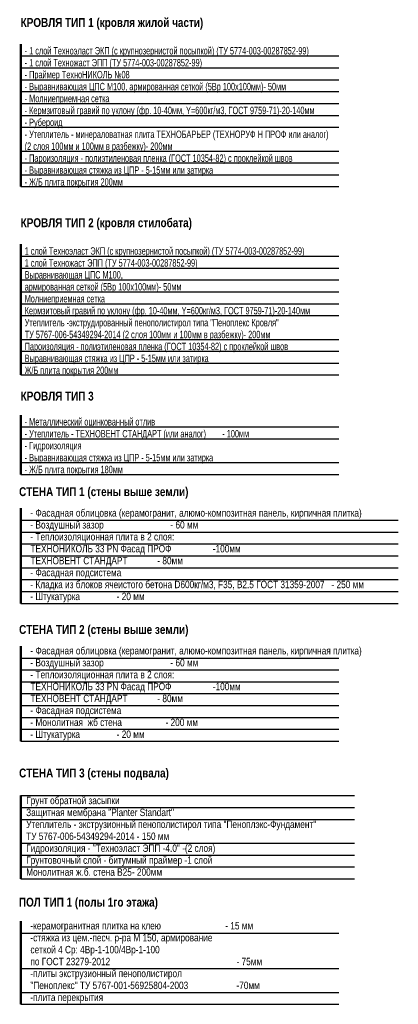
# Model space of a CAD drawing. Header units: millimetres. Extents: x 369815 to 1481759, y -423071 to -27917.
# Tile 93 of 256: x 406384 to 419141, y -193518 to -160373. Entities that reach past the tile are written whole.
import ezdxf

# ---------------------------------------------------------------- set-up
doc = ezdxf.new("R2010")
doc.units = ezdxf.units.MM
for name, color, linetype, lineweight in [('Общий01', 7, 'Continuous', 13), ('Стена_ кирпичная кладка нес.', 7, 'Continuous', 70), ('Текст_ общее', 7, 'Continuous', 25)]:
    doc.layers.add(name, color=color, linetype=linetype, lineweight=lineweight)
doc.styles.add('Century Gothic', font='GOTHIC.TTF')

msp = doc.modelspace()

# ---------------------------------------------------------------- linework, layer by layer
at = {"layer": 'Общий01', "color": 7, "linetype": 'Continuous', "lineweight": 50, "transparency": 33554687}
for p, q in [((406421.1, -161193.7), (406421.1, -165993.7)), ((406421.1, -167933.7), (406421.1, -172333.7)), ((406421.1, -173683.7), (406421.1, -175683.7)), ((406421.1, -180020.7), (406421.1, -176820.7)), ((406421.1, -184660.7), (406421.1, -181460.7)), ((406421.1, -186494.2), (406421.1, -189294.2)), ((406421.1, -193518), (406421.1, -190718))]:
    msp.add_line(p, q, dxfattribs=at)
at = {"layer": 'Общий01', "color": 7, "linetype": 'Continuous', "lineweight": 25, "transparency": 33554687}
for p, q in [((406421.1, -161593.7), (417140.6, -161593.7)), ((406421.1, -161993.7), (417140.6, -161993.7)), ((406421.1, -162393.7), (417140.6, -162393.7)), ((406421.1, -162793.7), (417140.6, -162793.7)), ((406421.1, -163193.7), (417140.6, -163193.7)), ((406421.1, -163593.7), (417140.6, -163593.7)), ((406421.1, -163993.7), (417140.6, -163993.7)), ((406421.1, -164793.7), (417140.6, -164793.7)), ((406421.1, -165193.7), (417140.6, -165193.7)), ((406421.1, -165593.7), (417140.6, -165593.7)), ((406421.1, -165993.7), (417140.6, -165993.7)), ((406421.1, -168333.7), (417140.6, -168333.7)), ((406421.1, -168733.7), (417140.6, -168733.7)), ((406421.1, -169133.7), (417140.6, -169133.7)), ((406421.1, -169533.7), (417140.6, -169533.7)), ((406421.1, -169933.7), (417140.6, -169933.7)), ((406421.1, -170333.7), (417140.6, -170333.7)), ((406421.1, -171133.7), (417140.6, -171133.7)), ((406421.1, -171533.7), (417140.6, -171533.7)), ((406421.1, -171933.7), (417140.6, -171933.7)), ((406421.1, -172333.7), (417140.6, -172333.7)), ((406421.1, -174083.7), (417140.6, -174083.7)), ((406421.1, -174483.7), (417140.6, -174483.7)), ((406421.1, -175283.7), (417140.6, -175283.7)), ((406421.1, -175683.7), (417140.6, -175683.7)), ((406421.1, -177220.7), (419140.6, -177220.7)), ((406421.1, -177620.7), (419140.6, -177620.7)), ((406421.1, -178020.7), (419140.6, -178020.7)), ((406421.1, -178420.7), (419140.6, -178420.7)), ((406421.1, -178820.7), (419140.6, -178820.7)), ((406421.1, -179220.7), (419140.6, -179220.7)), ((406421.1, -179620.7), (419140.6, -179620.7)), ((406421.1, -180020.7), (419140.6, -180020.7)), ((406421.1, -181860.7), (417140.6, -181860.7)), ((406421.1, -182260.7), (417140.6, -182260.7)), ((406421.1, -182660.7), (417140.6, -182660.7)), ((406421.1, -183060.7), (417140.6, -183060.7)), ((406421.1, -183460.7), (417140.6, -183460.7)), ((406421.1, -183860.7), (417140.6, -183860.7)), ((406421.1, -184260.7), (417140.6, -184260.7)), ((406421.1, -184660.7), (417140.6, -184660.7)), ((406421.1, -186494.2), (417661.1, -186494.2)), ((406421.1, -186894.2), (417661.1, -186894.2)), ((406421.1, -187294.2), (417661.1, -187294.2)), ((406421.1, -188094.2), (417661.1, -188094.2)), ((406421.1, -188494.2), (417661.1, -188494.2)), ((406421.1, -188894.2), (417661.1, -188894.2)), ((406421.1, -189294.2), (417661.1, -189294.2)), ((406421.1, -191118), (417140.6, -191118)), ((406421.1, -192318), (417140.6, -192318)), ((406421.1, -193118), (417140.6, -193118)), ((406421.1, -193518), (417140.6, -193518))]:
    msp.add_line(p, q, dxfattribs=at)

# ---------------------------------------------------------------- texts
at = {"layer": 'Стена_ кирпичная кладка нес.', "color": 7, "linetype": 'Continuous', "lineweight": 25, "transparency": 33554687, "char_height": 250, "attachment_point": 1, "line_spacing_factor": 0.963855, "style": 'Century Gothic'}
for s, insert, width in [('\\A1;{\\fCentury Gothic|i0|b0;\\H250.000000;\\W0.714286;\\C7;- 1 слой Техноэласт ЭКП (с крупнозернистой посыпкой) (ТУ 5774-003-00287852-99)}\\P{\\fCentury Gothic|i0|b0;\\H250.000000;\\W0.714286;\\C7;- 1 слой Техножаст ЭПП (ТУ 5774-003-00287852-99)}\\P{\\fCentury Gothic|i0|b0;\\H250.000000;\\W0.714286;\\C7;- Праймер ТехноНИКОЛЬ \\fSegoe UI Symbol|i0|b0;№\\fCentury Gothic|i0|b0;08}\\P{\\fCentury Gothic|i0|b0;\\H250.000000;\\W0.714286;\\C7;- Выравнивающая ЦПС М100, армированная сеткой (5Вр 100х100мм)- 50мм}\\P{\\fCentury Gothic|i0|b0;\\H250.000000;\\W0.714286;\\C7;- Молниеприемная сетка}\\P{\\fCentury Gothic|i0|b0;\\H250.000000;\\W0.714286;\\C7;- Кермзитовый гравий по уклону (фр. 10-40мм, Y=600кг/м3, ГОСТ 9759-71)-20-140мм}\\P{\\fCentury Gothic|i0|b0;\\H250.000000;\\W0.714286;\\C7;- Рубероид}\\P{\\fCentury Gothic|i0|b0;\\H250.000000;\\W0.714286;\\C7;- Утеплитель - минераловатная плита ТЕХНОБАРЬЕР (ТЕХНОРУФ Н ПРОФ или аналог) }\\P{\\fCentury Gothic|i0|b0;\\H250.000000;\\W0.714286;\\C7;(2 слоя 100мм и 100мм в разбежку)- 200мм}\\P{\\fCentury Gothic|i0|b0;\\H250.000000;\\W0.714286;\\C7;- Пароизоляция - полиэтиленовая пленка (ГОСТ 10354-82) с проклейкой швов}\\P{\\fCentury Gothic|i0|b0;\\H250.000000;\\W0.714286;\\C7;- Выравнивающая стяжка из ЦПР - 5-15мм или затирка}\\P{\\fCentury Gothic|i0|b0;\\H250.000000;\\W0.714286;\\C7;- Ж/Б плита покрытия 200мм}\\P', (406552.2, -161294), 10613.095), ('\\A1;{\\fCentury Gothic|i0|b0;\\H250.000000;\\W0.714286;\\C7;1 слой Техноэласт ЭКП (с крупнозернистой посыпкой) (ТУ 5774-003-00287852-99)}\\P{\\fCentury Gothic|i0|b0;\\H250.000000;\\W0.714286;\\C7;1 слой Техножаст ЭПП (ТУ 5774-003-00287852-99)}\\P{\\fCentury Gothic|i0|b0;\\H250.000000;\\W0.714286;\\C7;Выравнивающая ЦПС М100,}\\P{\\fCentury Gothic|i0|b0;\\H250.000000;\\W0.714286;\\C7;армированная сеткой (5Вр 100х100мм)- 50мм}\\P{\\fCentury Gothic|i0|b0;\\H250.000000;\\W0.714286;\\C7;Молниеприемная сетка}\\P{\\fCentury Gothic|i0|b0;\\H250.000000;\\W0.714286;\\C7;Кермзитовый гравий по уклону (фр. 10-40мм, Y=600кг/м3, ГОСТ 9759-71)-20-140мм}\\P{\\fCentury Gothic|i0|b0;\\H250.000000;\\W0.714286;\\C7;Утеплитель -экструдированный пенополистирол типа "Пеноплекс Кровля"}\\P{\\fCentury Gothic|i0|b0;\\H250.000000;\\W0.714286;\\C7;ТУ 5767-006-54349294-2014 (2 слоя 100мм и 100мм в разбежку)- 200мм}\\P{\\fCentury Gothic|i0|b0;\\H250.000000;\\W0.714286;\\C7;Пароизоляция - полиэтиленовая пленка (ГОСТ 10354-82) с проклейкой швов}\\P{\\fCentury Gothic|i0|b0;\\H250.000000;\\W0.714286;\\C7;Выравнивающая стяжка из ЦПР - 5-15мм или затирка}\\P{\\fCentury Gothic|i0|b0;\\H250.000000;\\W0.714286;\\C7;Ж/Б плита покрытия 200мм}\\P', (406552.2, -168034), 10395.833), ('\\A1;{\\fCentury Gothic|i0|b0;\\H250.000000;\\W0.714286;\\C7;- Металлический оцинкованный отлив}\\P{\\fCentury Gothic|i0|b0;\\H250.000000;\\W0.714286;\\C7;- Утеплитель - ТЕХНОВЕНТ СТАНДАРТ (или аналог)        - 100мм}\\P{\\fCentury Gothic|i0|b0;\\H250.000000;\\W0.714286;\\C7;- Гидроизоляция}\\P{\\fCentury Gothic|i0|b0;\\H250.000000;\\W0.714286;\\C7;- Выравнивающая стяжка из ЦПР - 5-15мм или затирка}\\P{\\fCentury Gothic|i0|b0;\\H250.000000;\\W0.714286;\\C7;- Ж/Б плита покрытия 180мм}\\P', (406552.2, -173784), 7696.429), ('\\A1;{\\fCentury Gothic|i0|b0;\\H250.000000;\\W0.833333;\\C7;- Фасадная облицовка (керамогранит, алюмо-композитная панель, кирпичная плитка)}\\P{\\fCentury Gothic|i0|b0;\\H250.000000;\\W0.833333;\\C7;- Воздушный зазор                             - 60 мм}\\P{\\fCentury Gothic|i0|b0;\\H250.000000;\\W0.833333;\\C7;- Теплоизоляционная плита в 2 слоя: }\\P{\\fCentury Gothic|i0|b0;\\H250.000000;\\W0.833333;\\C7;ТЕХНОНИКОЛЬ 33 PN Фасад ПРОФ                  -100мм }\\P{\\fCentury Gothic|i0|b0;\\H250.000000;\\W0.833333;\\C7;ТЕХНОВЕНТ СТАНДАРТ             - 80мм}\\P{\\fCentury Gothic|i0|b0;\\H250.000000;\\W0.833333;\\C7;- Фасадная подсистема}\\P{\\fCentury Gothic|i0|b0;\\H250.000000;\\W0.833333;\\C7;- Кладка из блоков ячеистого бетона D600кг/м3, F35, В2.5 ГОСТ 31359-2007   - 250 мм}\\P{\\fCentury Gothic|i0|b0;\\H250.000000;\\W0.833333;\\C7;- Штукатурка                - 20 мм}\\P', (406746, -176850.2), 12871.528), ('\\A1;{\\fCentury Gothic|i0|b0;\\H250.000000;\\W0.833333;\\C7;- Фасадная облицовка (керамогранит, алюмо-композитная панель, кирпичная плитка)}\\P{\\fCentury Gothic|i0|b0;\\H250.000000;\\W0.833333;\\C7;- Воздушный зазор                             - 60 мм}\\P{\\fCentury Gothic|i0|b0;\\H250.000000;\\W0.833333;\\C7;- Теплоизоляционная плита в 2 слоя: }\\P{\\fCentury Gothic|i0|b0;\\H250.000000;\\W0.833333;\\C7;ТЕХНОНИКОЛЬ 33 PN Фасад ПРОФ                  -100мм }\\P{\\fCentury Gothic|i0|b0;\\H250.000000;\\W0.833333;\\C7;ТЕХНОВЕНТ СТАНДАРТ             - 80мм}\\P{\\fCentury Gothic|i0|b0;\\H250.000000;\\W0.833333;\\C7;- Фасадная подсистема}\\P{\\fCentury Gothic|i0|b0;\\H250.000000;\\W0.833333;\\C7;- Монолитная  жб стена                   - 200 мм}\\P{\\fCentury Gothic|i0|b0;\\H250.000000;\\W0.833333;\\C7;- Штукатурка                - 20 мм}\\P', (406746, -181490.2), 12871.528), ('\\A1;{\\fCentury Gothic|i0|b0;\\H250.000000;\\W0.833333;\\C7;Грунт обратной засыпки}\\P{\\fCentury Gothic|i0|b0;\\H250.000000;\\W0.833333;\\C7;Защитная мембрана "Planter Standart"}\\P{\\fCentury Gothic|i0|b0;\\H250.000000;\\W0.833333;\\C7;Утеплитель - экструзионный пенополистирол типа "Пеноплэкс-Фундамент"}\\P{\\fCentury Gothic|i0|b0;\\H250.000000;\\W0.833333;\\C7;ТУ 5767-006-54349294-2014 - 150 мм}\\P{\\fCentury Gothic|i0|b0;\\H250.000000;\\W0.833333;\\C7;Гидроизоляция - "Техноэласт ЭПП -4.0" -(2 слоя)}\\P{\\fCentury Gothic|i0|b0;\\H250.000000;\\W0.833333;\\C7;Грунтовочный слой - битумный праймер -1 слой}\\P{\\fCentury Gothic|i0|b0;\\H250.000000;\\W0.833333;\\C7;Монолитная ж.б. стена В25- 200мм}\\P', (406602.9, -186530.7), 11062.5), ('\\A1;{\\fCentury Gothic|i0|b0;\\H250.000000;\\W0.833333;\\C7;-керамогранитная плитка на клею                            - 15 мм}\\P{\\fCentury Gothic|i0|b0;\\H250.000000;\\W0.833333;\\C7;-стяжка из цем.-песч. р-ра М 150, армирование }\\P{\\fCentury Gothic|i0|b0;\\H250.000000;\\W0.833333;\\C7;сеткой 4 Ср: 4Вр-1-100/4Вр-1-100 }\\P{\\fCentury Gothic|i0|b0;\\H250.000000;\\W0.833333;\\C7;по ГОСТ 23279-2012                                                       - 75мм}\\P{\\fCentury Gothic|i0|b0;\\H250.000000;\\W0.833333;\\C7;-плиты экструзионный пенополистирол   }\\P{\\fCentury Gothic|i0|b0;\\H250.000000;\\W0.833333;\\C7;"Пеноплекс" ТУ 5767-001-56925804-2003                     -70мм}\\P{\\fCentury Gothic|i0|b0;\\H250.000000;\\W0.833333;\\C7;-плита перекрытия                                            }\\P', (406746, -190747.5), 11479.167)]:
    msp.add_mtext(s, dxfattribs=dict(at, insert=insert, width=width))
at = {"layer": 'Текст_ общее', "color": 136, "linetype": 'Continuous', "lineweight": 70, "transparency": 33554687, "char_height": 300, "attachment_point": 7, "style": 'Century Gothic'}
for s, insert, width in [('\\A1;{\\fCentury Gothic|i0|b1;\\H300.000000;\\W0.833333;\\C136;КРОВЛЯ ТИП 1 (кровля жилой части)}\\P', (406417.1, -160708.2), 6383.333), ('\\A1;{\\fCentury Gothic|i0|b1;\\H300.000000;\\W0.833333;\\C136;КРОВЛЯ ТИП 2 (кровля стилобата)}\\P', (406417.1, -167448.2), 6041.667), ('\\A1;{\\fCentury Gothic|i0|b1;\\H300.000000;\\W0.833333;\\C136;КРОВЛЯ ТИП 3}\\P', (406417.1, -173198.2), 2483.333), ('\\A1;{\\fCentury Gothic|i0|b1;\\H300.000000;\\W0.833333;\\C136;СТЕНА ТИП 1 (стены выше земли)}\\P', (406363.7, -176501.4), 5920.833), ('\\A1;{\\fCentury Gothic|i0|b1;\\H300.000000;\\W0.833333;\\C136;СТЕНА ТИП 2 (стены выше земли)}\\P', (406363.7, -181141.4), 5920.833), ('\\A1;{\\fCentury Gothic|i0|b1;\\H300.000000;\\W0.833333;\\C136;СТЕНА ТИП 3 (стены подвала)}\\P', (406363.7, -185971.4), 5279.167), ('\\A1;{\\fCentury Gothic|i0|b1;\\H300.000000;\\W0.833333;\\C136;ПОЛ ТИП 1 (полы 1го этажа)}\\P', (406358.7, -190320.1), 5041.667)]:
    msp.add_mtext(s, dxfattribs=dict(at, insert=insert, width=width))

doc.saveas('drawing.dxf')
